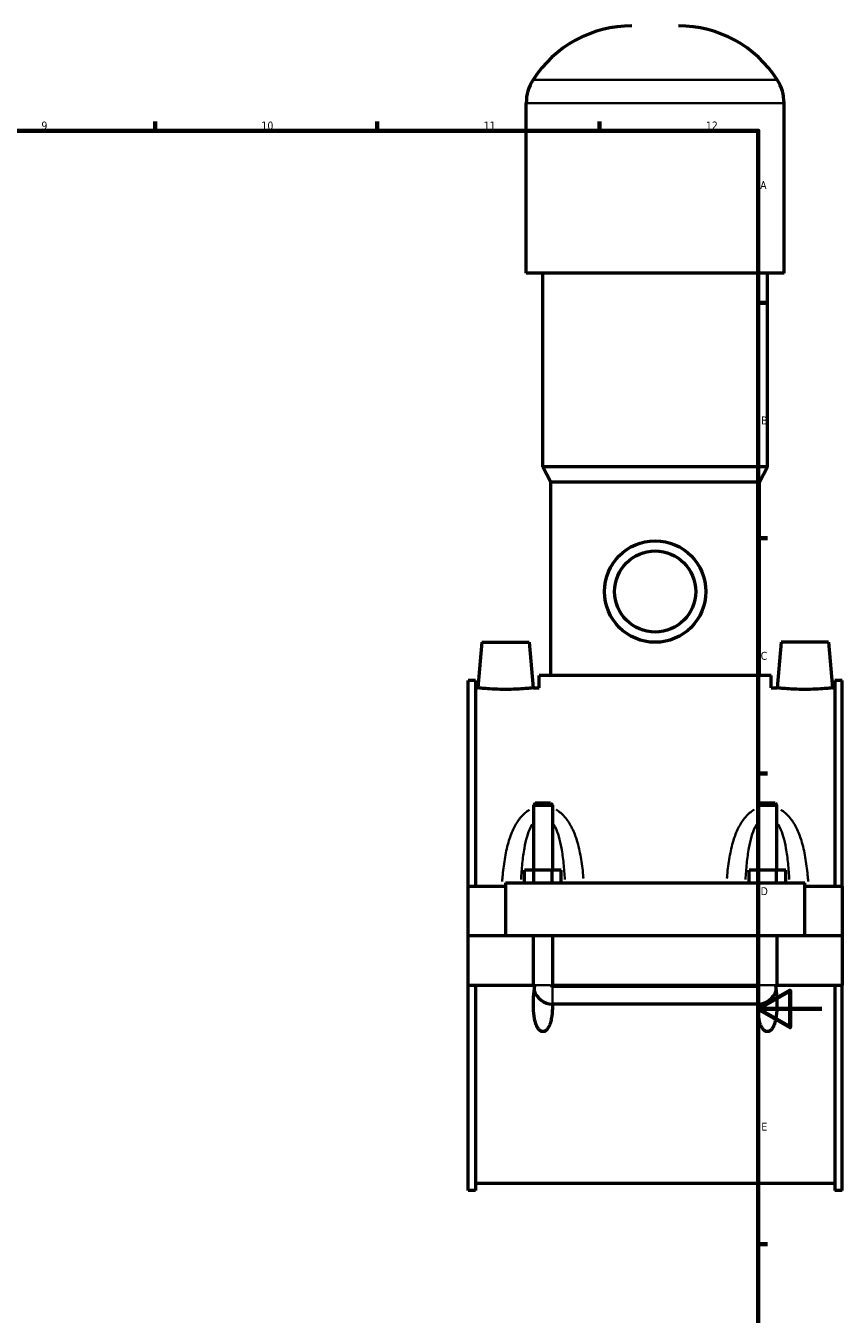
# Model space of a CAD drawing. Header units: millimetres. Extents: x 0 to 958, y -206 to 1211.
# Tile 6 of 10: x 590 to 847, y 201 to 607. Entities that reach past the tile are written whole.
import ezdxf

# ---------------------------------------------------------------- set-up
doc = ezdxf.new("R2010")
doc.units = ezdxf.units.MM
for name, color, linetype, lineweight in [('Border (ISO)', 7, 'Continuous', 70), ('Visible (ISO)', 7, 'Continuous', 50), ('Visible Narrow (ISO)', 7, 'Continuous', 35)]:
    doc.layers.add(name, color=color, linetype=linetype, lineweight=lineweight)
doc.styles.add('Note Text (ISO)', font='tahoma.ttf')

# ---------------------------------------------------------------- blocks, each defined once
blk = doc.blocks.new('Borders Default Border')
at = {"layer": 'Border (ISO)'}
for p, q in [((630.75, 574), (630.75, 576.9)), ((700.83, 574), (700.83, 576.9)), ((770.92, 574), (770.92, 576.9)), ((821, 519.75), (823.9, 519.75)), ((821, 445.5), (823.9, 445.5)), ((821, 371.25), (823.9, 371.25)), ((821, 222.75), (823.9, 222.75))]:
    blk.add_line(p, q, dxfattribs=at)
at = {"layer": 'Border (ISO)', "flags": 128}
for points in [[(20, 20), (20, 574), (821, 574), (821, 20), (20, 20)], [(841, 297), (821, 297), (831, 302.77), (831, 291.23), (821, 297)]]:
    blk.add_lwpolyline(points, dxfattribs=at)
at = {"layer": 'Border (ISO)', "color": 232, "true_color": 0xca0064, "char_height": 2.5, "attachment_point": 7, "style": 'Note Text (ISO)'}
for s, insert in [('9', (594.88, 574.35)), ('10', (664.29, 574.35)), ('11', (734.37, 574.4)), ('12', (804.46, 574.4)), ('A', (821.59, 555.62)), ('B', (821.89, 481.37)), ('C', (821.73, 407.08)), ('D', (821.73, 332.88)), ('E', (821.94, 258.63))]:
    blk.add_mtext(s, dxfattribs=dict(at, insert=insert))

msp = doc.modelspace()

# ---------------------------------------------------------------- linework, layer by layer
at = {"layer": 'Visible (ISO)'}
for p, q in [((747.797, 529.041), (747.797, 582.721)), ((829.13, 529.041), (829.13, 582.721)), ((829.13, 529.041), (747.797, 529.041)), ((753.084, 468.041), (753.084, 529.041)), ((823.844, 468.041), (823.844, 529.041)), ((823.844, 468.041), (753.084, 468.041)), ((755.524, 463.161), (753.084, 468.041)), ((821.404, 463.161), (823.844, 468.041)), ((821.404, 463.161), (755.524, 463.161)), ((755.524, 402.161), (755.524, 463.161)), ((821.404, 402.161), (821.404, 463.161)), ((733.764, 412.641), (732.506, 398.266)), ((733.764, 412.641), (748.764, 412.641)), ((748.764, 412.641), (750.021, 398.266)), ((828.164, 412.641), (826.906, 398.266)), ((843.164, 412.641), (828.164, 412.641)), ((843.164, 412.641), (844.421, 398.266)), ((729.464, 335.766), (729.464, 400.61)), ((731.824, 400.61), (729.464, 400.61)), ((731.824, 400.61), (731.824, 335.766)), ((825.064, 402.161), (751.864, 402.161)), ((751.864, 398.266), (751.864, 402.161)), ((825.064, 398.266), (825.064, 402.161)), ((845.104, 400.61), (845.104, 335.766)), ((847.464, 400.61), (845.104, 400.61)), ((847.464, 335.766), (847.464, 400.61)), ((731.824, 398.266), (732.506, 398.266)), ((750.021, 398.266), (751.864, 398.266)), ((825.064, 398.266), (826.906, 398.266)), ((844.421, 398.266), (845.104, 398.266)), ((750.664, 361.858), (750.064, 361.258)), ((755.464, 361.858), (750.664, 361.858)), ((755.464, 361.858), (756.064, 361.258)), ((821.464, 361.858), (820.864, 361.258)), ((826.264, 361.858), (821.464, 361.858)), ((826.264, 361.858), (826.864, 361.258)), ((750.064, 361.258), (756.064, 361.258)), ((750.064, 361.258), (750.064, 340.766)), ((756.064, 361.258), (756.064, 340.766)), ((820.864, 361.258), (826.864, 361.258)), ((820.864, 340.766), (820.864, 361.258)), ((826.864, 340.766), (826.864, 361.258)), ((747.29, 336.766), (747.29, 340.766)), ((750.177, 340.766), (747.29, 340.766)), ((750.177, 336.766), (750.177, 340.766)), ((755.95, 340.766), (750.177, 340.766)), ((755.95, 336.766), (755.95, 340.766)), ((758.837, 340.766), (755.95, 340.766)), ((758.837, 336.766), (758.837, 340.766)), ((818.09, 336.766), (818.09, 340.766)), ((820.977, 340.766), (818.09, 340.766)), ((820.977, 336.766), (820.977, 340.766)), ((826.75, 340.766), (820.977, 340.766)), ((826.75, 336.766), (826.75, 340.766)), ((829.637, 340.766), (826.75, 340.766)), ((829.637, 336.766), (829.637, 340.766)), ((729.464, 335.766), (741.264, 335.766)), ((729.464, 320.191), (729.464, 335.766)), ((741.264, 336.766), (835.664, 336.766)), ((741.264, 336.766), (741.264, 320.191)), ((835.664, 320.191), (835.664, 336.766)), ((835.664, 335.766), (847.464, 335.766)), ((847.464, 335.766), (847.464, 320.191)), ((729.464, 320.191), (741.264, 320.191)), ((729.464, 304.516), (729.464, 320.091)), ((750.064, 320.091), (729.464, 320.091)), ((741.264, 320.191), (835.664, 320.191)), ((750.064, 320.191), (750.064, 320.091)), ((750.064, 304.516), (750.064, 320.091)), ((756.064, 320.191), (756.064, 320.091)), ((756.064, 320.091), (756.064, 304.516)), ((820.864, 320.091), (756.064, 320.091)), ((820.864, 320.091), (820.864, 320.191)), ((820.864, 304.516), (820.864, 320.091)), ((826.864, 320.091), (826.864, 320.191)), ((826.864, 320.091), (826.864, 304.516)), ((847.464, 320.091), (826.864, 320.091)), ((835.664, 320.191), (847.464, 320.191)), ((847.464, 320.091), (847.464, 304.516)), ((729.464, 239.672), (729.464, 304.516)), ((729.464, 304.516), (750.064, 304.516)), ((731.824, 304.516), (731.824, 239.672)), ((750.064, 304.516), (750.493, 304.516)), ((755.634, 304.516), (756.064, 304.516)), ((756.064, 304.516), (820.864, 304.516)), ((756.064, 304.133), (820.864, 304.133)), ((820.864, 304.516), (821.293, 304.516)), ((826.434, 304.516), (826.864, 304.516)), ((826.864, 304.516), (847.464, 304.516)), ((845.104, 304.516), (845.104, 239.672)), ((847.464, 239.672), (847.464, 304.516)), ((820.864, 298.517), (756.064, 298.517)), ((731.824, 242.016), (845.104, 242.016)), ((731.824, 239.672), (729.464, 239.672)), ((847.464, 239.672), (845.104, 239.672))]:
    msp.add_line(p, q, dxfattribs=at)
for radius in [16, 12.8]:
    msp.add_circle((788.464, 428.641), radius, dxfattribs=at)
for centre, radius, start, end in [((781.144, 570.075), 37.046, 90, 147.38758), ((795.784, 570.075), 37.046, 32.61242, 90), ((761.379, 582.721), 13.582, 147.38758, 180), ((815.549, 582.721), 13.582, 0, 32.61242), ((756.064, 304.516), 6, 196.35381, 269.99164), ((820.864, 304.516), 6, 270.00836, 343.64619)]:
    msp.add_arc(centre, radius, start, end, dxfattribs=at)
for points, knots in [([(750.021, 398.266), (750.021, 398.266), (749.803, 398.241), (748.912, 398.147), (748.241, 398.081), (746.689, 397.956), (745.705, 397.89), (743.544, 397.795), (742.368, 397.769), (740.16, 397.769), (738.983, 397.795), (736.823, 397.89), (735.838, 397.956), (734.286, 398.081), (733.615, 398.147), (732.725, 398.241), (732.506, 398.266), (732.506, 398.266)], [1.3240456, 1.3240456, 1.3240456, 1.3240456, 1.6548674, 1.6548674, 1.9856892, 1.9856892, 2.3168902, 2.3168902, 2.6480912, 2.6480912, 2.9792923, 2.9792923, 3.3104933, 3.3104933, 3.6413151, 3.6413151, 3.9721368, 3.9721368, 3.9721368, 3.9721368]), ([(844.421, 398.266), (844.421, 398.266), (844.203, 398.241), (843.312, 398.147), (842.641, 398.081), (841.089, 397.956), (840.105, 397.89), (837.944, 397.795), (836.768, 397.769), (835.664, 397.769), (834.56, 397.769), (833.383, 397.795), (831.223, 397.89), (830.238, 397.956), (828.686, 398.081), (828.015, 398.147), (827.125, 398.241), (826.906, 398.266), (826.906, 398.266)], [3.9721368, 3.9721368, 3.9721368, 3.9721368, 4.3029586, 4.3029586, 4.6337804, 4.6337804, 4.9649814, 4.9649814, 5.2961824, 5.2961824, 5.2961824, 5.6273835, 5.6273835, 5.9585845, 5.9585845, 6.2894063, 6.2894063, 6.6202281, 6.6202281, 6.6202281, 6.6202281]), ([(756.063, 298.517), (756.066, 298.047), (756.06, 297.584), (756.008, 296.095), (755.914, 294.97), (755.604, 293.346), (755.472, 292.817), (755.129, 291.81), (754.921, 291.333), (754.465, 290.635), (754.242, 290.361), (753.843, 290.055), (753.699, 289.97), (753.394, 289.852), (753.233, 289.818), (752.895, 289.818), (752.733, 289.852), (752.428, 289.97), (752.285, 290.055), (751.886, 290.361), (751.663, 290.635), (751.207, 291.333), (750.998, 291.81), (750.655, 292.817), (750.524, 293.346), (750.213, 294.97), (750.12, 296.095), (750.002, 299.438), (750.179, 301.958), (750.493, 304.516)], [1.5513336, 1.5513336, 1.5513336, 1.5513336, 1.6942212, 1.6942212, 2.0192634, 2.0192634, 2.1817845, 2.1817845, 2.3443056, 2.3443056, 2.4456949, 2.4456949, 2.4963896, 2.4963896, 2.5470843, 2.5470843, 2.5977789, 2.5977789, 2.6484736, 2.6484736, 2.749863, 2.749863, 2.9123841, 2.9123841, 3.0749051, 3.0749051, 3.3999473, 3.3999473, 4.1252501, 4.1252501, 4.1252501, 4.1252501]), ([(755.634, 304.516), (755.641, 304.46), (755.659, 304.405), (755.714, 304.306), (755.751, 304.262), (755.834, 304.197), (755.877, 304.173), (755.968, 304.141), (756.016, 304.133), (756.064, 304.133)], [0.000070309, 0.000070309, 0.000070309, 0.000070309, 0.017488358, 0.017488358, 0.034660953, 0.034660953, 0.049385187, 0.049385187, 0.063822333, 0.063822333, 0.063822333, 0.063822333]), ([(826.434, 304.516), (826.749, 301.958), (826.926, 299.438), (826.808, 296.095), (826.714, 294.97), (826.404, 293.346), (826.272, 292.817), (825.929, 291.81), (825.721, 291.333), (825.265, 290.635), (825.042, 290.361), (824.643, 290.055), (824.499, 289.97), (824.194, 289.852), (824.033, 289.818), (823.695, 289.818), (823.533, 289.852), (823.228, 289.97), (823.085, 290.055), (822.686, 290.361), (822.463, 290.635), (822.007, 291.333), (821.798, 291.81), (821.455, 292.817), (821.324, 293.346), (821.013, 294.97), (820.92, 296.095), (820.867, 297.584), (820.861, 298.047), (820.865, 298.517)], [0.9689184, 0.9689184, 0.9689184, 0.9689184, 1.6942212, 1.6942212, 2.0192634, 2.0192634, 2.1817845, 2.1817845, 2.3443056, 2.3443056, 2.4456949, 2.4456949, 2.4963896, 2.4963896, 2.5470843, 2.5470843, 2.5977789, 2.5977789, 2.6484736, 2.6484736, 2.749863, 2.749863, 2.9123841, 2.9123841, 3.0749051, 3.0749051, 3.3999473, 3.3999473, 3.542835, 3.542835, 3.542835, 3.542835]), ([(820.864, 304.133), (820.919, 304.133), (820.973, 304.143), (821.076, 304.185), (821.123, 304.216), (821.198, 304.288), (821.227, 304.328), (821.272, 304.417), (821.287, 304.466), (821.293, 304.516)], [0, 0, 0, 0, 0.016458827, 0.016458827, 0.033336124, 0.033336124, 0.048198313, 0.048198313, 0.063681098, 0.063681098, 0.063681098, 0.063681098])]:
    msp.add_open_spline(points, degree=3, knots=knots, dxfattribs=at)
for points in [[(756.064, 298.517), (756.063, 298.517), (756.063, 298.517), (756.063, 298.517)], [(820.865, 298.517), (820.864, 298.517), (820.864, 298.517), (820.864, 298.517)]]:
    msp.add_open_spline(points, degree=3, dxfattribs=at)
at = {"layer": 'Visible Narrow (ISO)'}
for p, q in [((826.515, 590.041), (750.413, 590.041)), ((828.63, 582.721), (748.298, 582.721)), ((750.666, 304.516), (755.462, 304.516)), ((756.064, 298.552), (756.064, 303.92)), ((820.864, 298.552), (820.864, 303.92)), ((826.262, 304.516), (821.466, 304.516))]:
    msp.add_line(p, q, dxfattribs=at)
for points, knots in [([(748.848, 359.825), (748.358, 359.534), (747.897, 359.2), (746.865, 358.323), (746.323, 357.75), (745.074, 356.189), (744.438, 355.145), (743.277, 352.799), (742.777, 351.483), (741.836, 348.429), (741.44, 346.668), (740.8, 343.02), (740.562, 341.131), (740.313, 338.558), (740.255, 337.894), (740.203, 337.227)], [-3.1288305, -3.1288305, -3.1288305, -3.1288305, -2.9548335, -2.9548335, -2.7125696, -2.7125696, -2.3385804, -2.3385804, -1.9141167, -1.9141167, -1.3827561, -1.3827561, -0.8357119, -0.8357119, -0.6465069, -0.6465069, -0.6465069, -0.6465069]), ([(765.847, 338.172), (765.816, 338.522), (765.785, 338.871), (765.566, 341.131), (765.327, 343.02), (764.688, 346.668), (764.292, 348.429), (763.35, 351.483), (762.851, 352.799), (761.689, 355.145), (761.053, 356.189), (759.805, 357.75), (759.262, 358.323), (758.219, 359.209), (757.744, 359.552), (757.24, 359.848)], [-6.4150629, -6.4150629, -6.4150629, -6.4150629, -6.3154556, -6.3154556, -5.7684114, -5.7684114, -5.2370508, -5.2370508, -4.8125871, -4.8125871, -4.4385979, -4.4385979, -4.196334, -4.196334, -4.0176213, -4.0176213, -4.0176213, -4.0176213]), ([(819.688, 359.848), (819.183, 359.552), (818.708, 359.209), (817.665, 358.323), (817.123, 357.75), (815.874, 356.189), (815.238, 355.145), (814.077, 352.799), (813.577, 351.483), (812.636, 348.429), (812.24, 346.668), (811.6, 343.02), (811.362, 341.131), (811.143, 338.871), (811.111, 338.522), (811.081, 338.172)], [-3.1335462, -3.1335462, -3.1335462, -3.1335462, -2.9548336, -2.9548336, -2.7125697, -2.7125697, -2.3385806, -2.3385806, -1.914117, -1.914117, -1.3827565, -1.3827565, -0.8357105, -0.8357105, -0.7361046, -0.7361046, -0.7361046, -0.7361046]), ([(836.724, 337.227), (836.672, 337.894), (836.615, 338.558), (836.366, 341.131), (836.127, 343.02), (835.488, 346.668), (835.092, 348.429), (834.15, 351.483), (833.651, 352.799), (832.489, 355.145), (831.853, 356.189), (830.605, 357.75), (830.062, 358.323), (829.031, 359.2), (828.569, 359.534), (828.08, 359.825)], [-6.5046606, -6.5046606, -6.5046606, -6.5046606, -6.315457, -6.315457, -5.768411, -5.768411, -5.2370505, -5.2370505, -4.8125869, -4.8125869, -4.4385978, -4.4385978, -4.1963339, -4.1963339, -4.022337, -4.022337, -4.022337, -4.022337]), ([(746.152, 337.843), (746.252, 339.55), (746.38, 341.238), (746.723, 344.545), (746.939, 346.166), (747.453, 348.975), (747.726, 350.187), (748.359, 352.344), (748.706, 353.305), (749.278, 354.513), (749.447, 354.835), (749.627, 355.14)], [0.8512606, 0.8512606, 0.8512606, 0.8512606, 1.3827561, 1.3827561, 1.9141167, 1.9141167, 2.3385804, 2.3385804, 2.7125696, 2.7125696, 2.8565567, 2.8565567, 2.8565567, 2.8565567]), ([(756.5, 355.14), (756.68, 354.835), (756.849, 354.513), (757.422, 353.305), (757.768, 352.344), (758.402, 350.187), (758.675, 348.975), (759.188, 346.166), (759.404, 344.545), (759.748, 341.238), (759.876, 339.55), (759.975, 337.843)], [4.2946108, 4.2946108, 4.2946108, 4.2946108, 4.4385979, 4.4385979, 4.8125871, 4.8125871, 5.2370508, 5.2370508, 5.7684114, 5.7684114, 6.2999069, 6.2999069, 6.2999069, 6.2999069]), ([(816.952, 337.843), (817.052, 339.55), (817.18, 341.238), (817.523, 344.545), (817.739, 346.166), (818.253, 348.975), (818.526, 350.187), (819.159, 352.344), (819.506, 353.305), (820.078, 354.513), (820.247, 354.835), (820.427, 355.14)], [0.8512606, 0.8512606, 0.8512606, 0.8512606, 1.3827565, 1.3827565, 1.914117, 1.914117, 2.3385806, 2.3385806, 2.7125697, 2.7125697, 2.8565567, 2.8565567, 2.8565567, 2.8565567]), ([(827.3, 355.14), (827.48, 354.835), (827.649, 354.513), (828.222, 353.305), (828.568, 352.344), (829.202, 350.187), (829.475, 348.975), (829.988, 346.166), (830.204, 344.545), (830.548, 341.238), (830.676, 339.55), (830.775, 337.843)], [4.2946108, 4.2946108, 4.2946108, 4.2946108, 4.4385978, 4.4385978, 4.8125869, 4.8125869, 5.2370505, 5.2370505, 5.768411, 5.768411, 6.2999069, 6.2999069, 6.2999069, 6.2999069])]:
    msp.add_open_spline(points, degree=3, knots=knots, dxfattribs=at)

# ---------------------------------------------------------------- block references
msp.add_blockref('Borders Default Border', (0, 0))

doc.saveas('drawing.dxf')
